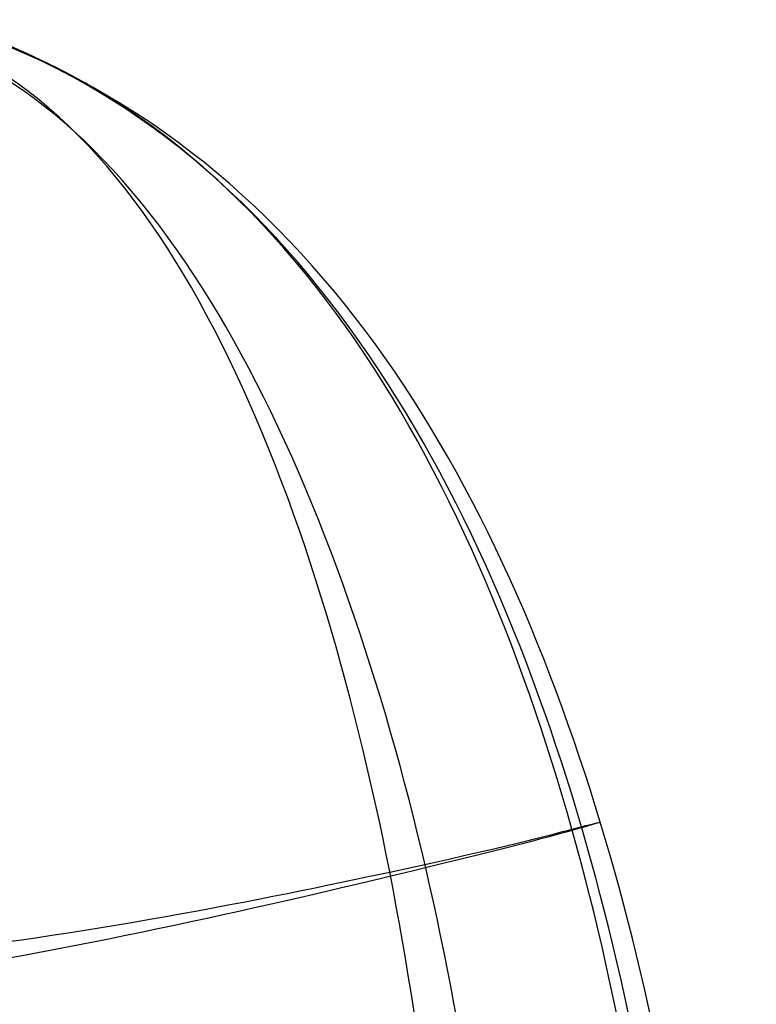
# Model space of a CAD drawing. Header units: millimetres. Extents: x -450 to 450, y -399 to 399.
# Tile 83 of 83: x 363 to 450, y 182 to 299. Entities that reach past the tile are written whole.
import ezdxf

# ---------------------------------------------------------------- set-up
doc = ezdxf.new("R2010")
doc.units = ezdxf.units.MM
doc.header["$MEASUREMENT"] = 0
doc.layers.add('Nakki', color=4, linetype='Continuous', true_color=0x00ffff)

msp = doc.modelspace()

# ---------------------------------------------------------------- linework, layer by layer
at = {"layer": 'Nakki'}
for points in [[(352.5, -391.13, 442.11), (396.02, -374.39, 441.97), (438.4, -290.62, 434.8), (443.37, -161.27, 434.64), (444.25, -33.52, 434.78), (443.43, 74.13, 434.5), (438.68, 203.55, 435.36), (393.9, 287.39, 442.05), (352.5, 298.87, 442.49)], [(352.5, -391.13, 546.77), (396.27, -372.76, 546.18), (441.62, -292.41, 544.94), (448.83, -162.2, 544.17), (450.39, -33.51, 543.72), (449.6, 75.19, 544.17), (441.64, 205.34, 544.94), (396.32, 285.72, 546.38), (352.5, 298.87, 546.76)], [(352.5, -391.13, 630.8), (396.17, -373.21, 628.68), (439.64, -291.01, 629.37), (445.16, -161.72, 630.48), (445.88, -33.51, 630.35), (445.38, 74.57, 630.36), (440.02, 203.95, 629.88), (394.12, 286.82, 629.57), (352.5, 298.87, 630.8)], [(352.5, -389.13, 366.87), (386.78, -372.73, 359.33), (414.72, -283, 350.37), (415.23, -158.88, 351.21), (416.74, -33.56, 351.75), (415.11, 71.58, 351.1), (415.38, 195.3, 351.18), (380.73, 288.01, 359.13), (350.75, 297.18, 364.98)], [(352.5, -388.86, 698.65), (390.35, -371.6, 703.24), (420.39, -283.81, 706.61), (423.62, -159.35, 707.42), (423.88, -33.53, 707.56), (423.17, 71.7, 707.33), (419.81, 197.32, 706.77), (382.09, 285.21, 703.16), (352.5, 296.11, 698.4)], [(349.4, 188.2, 321.52), (369.1, 190.06, 324.02), (416, 199.57, 343.32), (430.39, 203.55, 431.31), (432.12, 203.84, 552.81), (430.92, 203.55, 628.49), (420.8, 200.59, 712.53), (374.59, 189.67, 742.26), (352.5, 186.1, 749.17)]]:
    msp.add_open_spline(points, degree=3, dxfattribs=at)

doc.saveas('drawing.dxf')
